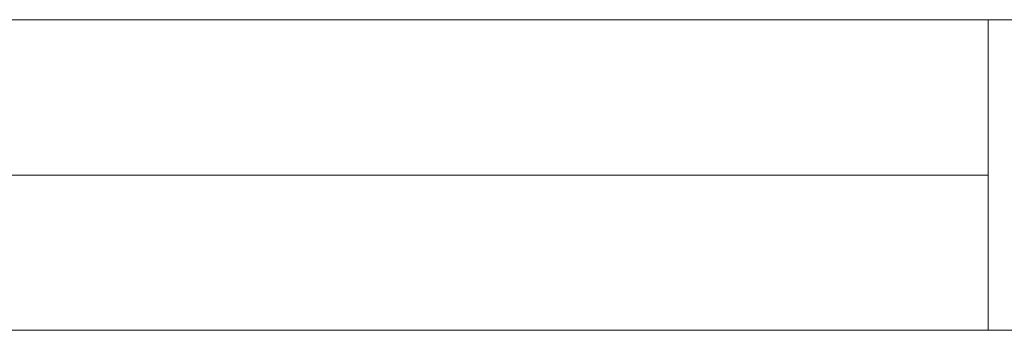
# Model space of a CAD drawing. Header units: millimetres. Extents: x -37445 to 120667, y -123620 to 254214.
# Tile 128 of 219: x 7624 to 7783, y -87245 to -87195. Entities that reach past the tile are written whole.
import ezdxf

# ---------------------------------------------------------------- set-up
doc = ezdxf.new("R2010")
doc.units = ezdxf.units.MM
doc.layers.add('xref', color=8, linetype='Continuous', lineweight=13)
doc.layers.add('xref_ACAD-LSN_dyspozytornia_PW_rzuty_12$0$A-Glaz', color=8, linetype='Continuous', lineweight=9)

# ---------------------------------------------------------------- blocks, each defined once
blk = doc.blocks.new('xref_ACAD-LSN_dyspozytornia_PW_rzuty_12$0$blok do okna')
blk.add_lwpolyline([(-78.5, 0), (28.5, 0)])
blk = doc.blocks.new('xref_ACAD-LSN_dyspozytornia_PW_rzuty_12')
at = {"layer": 'xref_ACAD-LSN_dyspozytornia_PW_rzuty_12$0$A-Glaz', "linetype": 'Continuous', "lineweight": 9}
blk.add_line((68239.684, 81964.72), (68239.684, 81969.72), dxfattribs=at)
blk.add_lwpolyline([(68244.684, 81964.72), (68244.684, 81969.72), (68077.684, 81969.72), (68077.684, 81964.72)], close=True, dxfattribs=at)
at = {"layer": 'xref_ACAD-LSN_dyspozytornia_PW_rzuty_12$0$A-Glaz', "linetype": 'Continuous', "lineweight": 9, "rotation": 180}
blk.add_blockref('xref_ACAD-LSN_dyspozytornia_PW_rzuty_12$0$blok do okna', (68161.184, 81967.22), dxfattribs=at)

msp = doc.modelspace()

# ---------------------------------------------------------------- block references
at = {"layer": 'xref', "xscale": 10, "yscale": 10, "zscale": 10}
msp.add_blockref('xref_ACAD-LSN_dyspozytornia_PW_rzuty_12', (-674616.84, -906892.2), dxfattribs=at)

doc.saveas('drawing.dxf')
